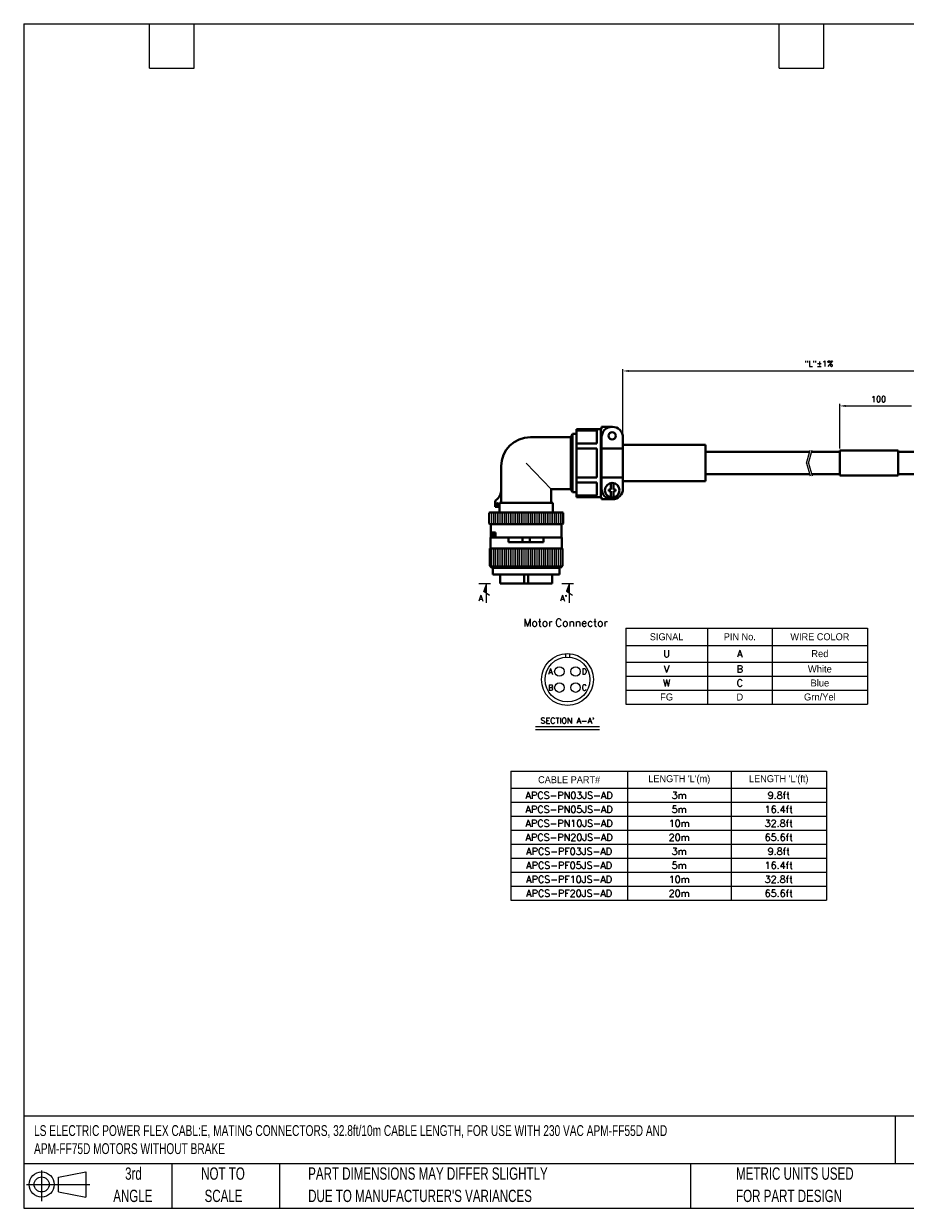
# Model space of a CAD drawing. Header units: millimetres. Extents: x 19 to 819, y 19 to 629.
# Tile 1 of 2: x 19 to 472, y 19 to 629. Entities that reach past the tile are written whole.
import ezdxf
from ezdxf.enums import TextEntityAlignment as Align

# ---------------------------------------------------------------- set-up
doc = ezdxf.new("R2010")
doc.units = ezdxf.units.MM
doc.header["$LTSCALE"] = 3
doc.layers.add('TEXT', color=140, linetype='Continuous')
doc.styles.add('GSG1', font='romans', dxfattribs={"bigfont": 'gsg1'})
doc.styles.add('SLDTEXTSTYLE0', font='TXT', dxfattribs={"width": 0.7})
pattern_1 = [(90, (-1168.9301, 202.7713), (-0.9525, 2e-16), [])]

# ---------------------------------------------------------------- blocks, each defined once
blk = doc.blocks.new('Block11')
at = {"color": 7, "linetype": 'Continuous', "lineweight": 18}
for p, q in [((7.77, 15.93), (7.77, 0)), ((16.44, 12.5), (30.53, 15.1)), ((16.44, 4.79), (16.44, 12.5)), ((30.53, 15.1), (30.53, 2.19)), ((0, 8.65), (32.62, 8.65)), ((16.44, 4.79), (30.53, 2.19))]:
    blk.add_line(p, q, dxfattribs=at)
for radius in [6.45, 3.86]:
    blk.add_circle((7.77, 8.65), radius, dxfattribs=at)
blk = doc.blocks.new('Block12')
at = {"color": 7, "linetype": 'Continuous'}
blk.add_blockref('Block11', (0, 0), dxfattribs=at)
blk = doc.blocks.new('SW_NOTE_0_3')
at = {"layer": 'TEXT', "color": 0, "char_height": 6.35, "attachment_point": 1, "style": 'SLDTEXTSTYLE0'}
for s, insert in [('PART DIMENSIONS MAY DIFFER SLIGHTLY', (0, 8.19)), ("DUE TO MANUFACTURER'S VARIANCES", (0, -3.28))]:
    blk.add_mtext(s, dxfattribs=dict(at, insert=insert))
blk = doc.blocks.new('SW_NOTE_0_4')
at = {"layer": 'TEXT', "color": 0, "char_height": 6.35, "attachment_point": 2, "style": 'SLDTEXTSTYLE0'}
for s, insert in [('NOT TO', (15.78, 8.19)), ('SCALE', (16.06, -3.28))]:
    blk.add_mtext(s, dxfattribs=dict(at, insert=insert))
blk = doc.blocks.new('SW_NOTE_0_5')
at = {"layer": 'TEXT', "color": 0, "char_height": 6.35, "attachment_point": 2, "style": 'SLDTEXTSTYLE0'}
for s, insert in [('3rd', (6.95, 8.19)), ('ANGLE', (6.65, -3.28))]:
    blk.add_mtext(s, dxfattribs=dict(at, insert=insert))
blk = doc.blocks.new('SW_NOTE_0_6')
at = {"layer": 'TEXT', "color": 0, "char_height": 6.35, "attachment_point": 1, "style": 'SLDTEXTSTYLE0'}
for s, insert in [('METRIC UNITS USED', (0, 8.19)), ('FOR PART DESIGN', (0, -3.28))]:
    blk.add_mtext(s, dxfattribs=dict(at, insert=insert))
blk = doc.blocks.new('*T21')
at = {"color": 0, "linetype": 'ByBlock', "lineweight": -2}
for p, q in [((0, 0), (162.31, 0)), ((0, 0), (0, -66.4)), ((60, 0), (60, -66.4)), ((113.29, 0), (113.29, -66.4)), ((162.31, 0), (162.31, -66.4)), ((0, -8.8), (162.31, -8.8)), ((0, -16), (162.31, -16)), ((0, -23.2), (162.31, -23.2)), ((0, -30.4), (162.31, -30.4)), ((0, -37.6), (162.31, -37.6)), ((0, -44.8), (162.31, -44.8)), ((0, -52), (162.31, -52)), ((0, -59.2), (162.31, -59.2)), ((0, -66.4), (162.31, -66.4))]:
    blk.add_line(p, q, dxfattribs=at)
at = {"color": 0, "lineweight": -3, "char_height": 3.6, "attachment_point": 5}
for s, insert, width in [('{\\fGulim|b0|i0|c0|p0;CABLE PART#}', (30, -4.4), 57.6), ("{\\fGulim|b0|i0|c0|p0;LENGTH 'L'(m)}", (86.64, -4.4), 50.8898), ("{\\fGulim|b0|i0|c0|p0;LENGTH 'L'(ft)}", (137.8, -4.4), 46.6242), ('{\\Fromans,gsg1|c0;\\C256;APCS-PN03JS-AD}', (30, -12.4), 57.6), ('{\\Fromans,gsg1|c0;3\\Fromans,gsg1|c129;m}', (86.64, -12.4), 50.8898), ('{\\Fromans,gsg1|c0;9\\Fromans,gsg1|c129;.\\Fromans,gsg1|c0;8ft}', (137.8, -12.4), 46.6242), ('{\\Fromans,gsg1|c0;\\C256;APCS-PN05JS-AD}', (30, -19.6), 57.6), ('{\\Fromans,gsg1|c0;5\\Fromans,gsg1|c129;m}', (86.64, -19.6), 50.8898), ('{\\Fromans,gsg1|c0;16\\Fromans,gsg1|c129;.\\Fromans,gsg1|c0;4ft}', (137.8, -19.6), 46.6242), ('{\\Fromans,gsg1|c0;\\C256;APCS-PN10JS-AD}', (30, -26.8), 57.6), ('{\\Fromans,gsg1|c0;10\\Fromans,gsg1|c129;m}', (86.64, -26.8), 50.8898), ('{\\Fromans,gsg1|c0;32\\Fromans,gsg1|c129;.\\Fromans,gsg1|c0;8ft}', (137.8, -26.8), 46.6242), ('{\\Fromans,gsg1|c0;\\C256;APCS-PN20JS-AD}', (30, -34), 57.6), ('{\\Fromans,gsg1|c0;20\\Fromans,gsg1|c129;m}', (86.64, -34), 50.8898), ('{\\Fromans,gsg1|c0;65\\Fromans,gsg1|c129;.\\Fromans,gsg1|c0;6ft}', (137.8, -34), 46.6242), ('{\\Fromans,gsg1|c0;\\C256;APCS-PF03JS-AD}', (30, -41.2), 57.6), ('{\\Fromans,gsg1|c0;3\\Fromans,gsg1|c129;m}', (86.64, -41.2), 50.8898), ('{\\Fromans,gsg1|c0;9\\Fromans,gsg1|c129;.\\Fromans,gsg1|c0;8ft}', (137.8, -41.2), 46.6242), ('{\\Fromans,gsg1|c0;\\C256;APCS-PF05JS-AD}', (30, -48.4), 57.6), ('{\\Fromans,gsg1|c0;5\\Fromans,gsg1|c129;m}', (86.64, -48.4), 50.8898), ('{\\Fromans,gsg1|c0;16\\Fromans,gsg1|c129;.\\Fromans,gsg1|c0;4ft}', (137.8, -48.4), 46.6242), ('{\\Fromans,gsg1|c0;\\C256;APCS-PF10JS-AD}', (30, -55.6), 57.6), ('{\\Fromans,gsg1|c0;10\\Fromans,gsg1|c129;m}', (86.64, -55.6), 50.8898), ('{\\Fromans,gsg1|c0;32\\Fromans,gsg1|c129;.\\Fromans,gsg1|c0;8ft}', (137.8, -55.6), 46.6242), ('{\\Fromans,gsg1|c0;\\C256;APCS-PF20JS-AD}', (30, -62.8), 57.6), ('{\\Fromans,gsg1|c0;20\\Fromans,gsg1|c129;m}', (86.64, -62.8), 50.8898), ('{\\Fromans,gsg1|c0;65\\Fromans,gsg1|c129;.\\Fromans,gsg1|c0;6ft}', (137.8, -62.8), 46.6242)]:
    blk.add_mtext(s, dxfattribs=dict(at, insert=insert, width=width))
blk = doc.blocks.new('*T22')
at = {"color": 0, "linetype": 'ByBlock', "lineweight": -2}
for p, q in [((0, 0), (124.32, 0)), ((0, 0), (0, -38.99)), ((41.98, 0), (41.98, -38.99)), ((75.3, 0), (75.3, -38.99)), ((124.32, 0), (124.32, -38.99)), ((0, -8.8), (124.32, -8.8)), ((0, -17.39), (124.32, -17.39)), ((0, -24.59), (124.32, -24.59)), ((0, -31.79), (124.32, -31.79)), ((0, -38.99), (124.32, -38.99))]:
    blk.add_line(p, q, dxfattribs=at)
at = {"color": 0, "lineweight": -3, "char_height": 3.6, "attachment_point": 5}
for s, insert, width in [('{\\fGulim|b0|i0|c0|p0;SIGNAL}', (20.99, -4.4), 39.5799), ('{\\fGulim|b0|i0|c0|p0;PIN No.}', (58.64, -4.4), 30.9175), ('{\\fGulim|b0|i0|c0|p0;WIRE COLOR}', (99.81, -4.4), 46.6242), ('{\\Fromans,gsg1|c0;U}', (20.99, -13.09), 39.5799), ('{\\Fromans,gsg1|c0;A}', (58.64, -13.09), 30.9175), ('Red', (99.81, -13.09), 46.6242), ('{\\Fromans,gsg1|c0;V}', (20.99, -20.99), 39.5799), ('{\\Fromans,gsg1|c0;B}', (58.64, -20.99), 30.9175), ('White', (99.81, -20.99), 46.6242), ('{\\Fromans,gsg1|c0;W}', (20.99, -28.19), 39.5799), ('{\\Fromans,gsg1|c0;C}', (58.64, -28.19), 30.9175), ('Blue', (99.81, -28.19), 46.6242), ('FG', (20.99, -35.39), 39.5799), ('D', (58.64, -35.39), 30.9175), ('Grn/Yel', (99.81, -35.39), 46.6242)]:
    blk.add_mtext(s, dxfattribs=dict(at, insert=insert, width=width))

msp = doc.modelspace()

# ---------------------------------------------------------------- hatches: boundary and pattern name
at = {"lineweight": 15}
h = msp.add_hatch(dxfattribs=at)
h.set_pattern_fill('ANSI31', color=250, scale=0.3, angle=45)
h.set_pattern_definition(pattern_1)
h.paths.add_polyline_path([(258.76, 377.16), (258.46, 376.86), (258.46, 371.46), (258.76, 371.16), (296.16, 371.16), (296.46, 371.46), (296.46, 376.86), (296.16, 377.16)])
h = msp.add_hatch(dxfattribs=at)
h.set_pattern_fill('ANSI31', color=250, scale=0.3, angle=45)
h.set_pattern_definition(pattern_1)
h.paths.add_polyline_path([(295.11, 348.66), (296.11, 349.66), (296.11, 358.66), (258.8, 358.66), (258.8, 349.66), (259.8, 348.66)])
at = {"linetype": 'Continuous', "lineweight": 15}
h = msp.add_hatch(dxfattribs=at)
h.set_pattern_fill('ANSI31', color=250, scale=2, angle=90)
h.set_pattern_definition([(135, (513.40406, 82.34952), (-0.1767767, -0.1767767), [])])
h.paths.add_polyline_path([(257.12, 340.56), (255.62, 336.56), (257.12, 335.56)])
h = msp.add_hatch(dxfattribs=at)
h.set_pattern_fill('ANSI31', color=250, scale=2, angle=90)
h.set_pattern_definition([(135, (556.07406, 82.34952), (-0.1767767, -0.1767767), [])])
h.paths.add_polyline_path([(299.79, 340.56), (298.29, 336.56), (299.79, 335.56)])

# ---------------------------------------------------------------- linework, layer by layer
at = {"color": 250, "lineweight": 15}
for p, q in [((327.22, 416.7), (327.22, 450.95)), ((330.22, 449.95), (525.72, 449.95)), ((438.72, 410), (438.72, 432.95)), ((441.72, 431.95), (475.72, 431.95)), ((277.46, 402.55), (290.26, 389.2)), ((258.46, 376.86), (296.46, 376.86)), ((258.46, 371.46), (296.46, 371.46)), ((258.8, 349.66), (296.11, 349.66)), ((253.12, 340.56), (259.12, 340.56)), ((257.12, 340.56), (255.62, 336.56)), ((255.62, 336.56), (258.62, 334.56)), ((257.12, 330.56), (257.12, 340.56)), ((295.79, 340.56), (301.79, 340.56)), ((299.79, 340.56), (298.29, 336.56)), ((298.29, 336.56), (301.29, 334.56)), ((299.79, 330.56), (299.79, 340.56)), ((297.72, 304.44), (297.72, 302.64)), ((299.72, 304.44), (299.72, 302.64)), ((282.22, 267), (315.22, 267)), ((282.22, 265.5), (315.22, 265.5))]:
    msp.add_line(p, q, dxfattribs=at)
at = {"color": 250, "lineweight": 40}
for p, q in [((316.22, 421.2), (321.72, 421.2)), ((316.22, 420.05), (316.22, 421.2)), ((300.39, 415.9), (279.66, 415.9)), ((300.39, 415.95), (301.39, 417.55)), ((300.39, 389.15), (300.39, 415.95)), ((301.39, 417.55), (303.39, 417.55)), ((301.39, 387.55), (301.39, 417.55)), ((303.39, 420.05), (303.39, 385.05)), ((303.39, 420.05), (316.22, 420.05)), ((303.39, 419.25), (313.89, 419.25)), ((313.89, 419.25), (313.89, 412.56)), ((315.89, 420.05), (315.89, 385.05)), ((316.22, 415.7), (316.22, 389.39)), ((327.22, 415.7), (327.22, 389.39)), ((313.89, 412.56), (303.39, 412.56)), ((313.89, 409.97), (303.39, 409.97)), ((313.89, 409.97), (313.89, 395.13)), ((327.22, 410.05), (316.22, 410.05)), ((369.72, 411.95), (327.22, 411.95)), ((369.72, 411.95), (369.72, 393.15)), ((438.72, 409), (438.72, 396.1)), ((438.72, 409), (468.72, 409)), ((468.72, 409), (468.72, 396.1)), ((369.72, 408.3), (423.36, 408.3)), ((424.36, 408.3), (438.72, 408.3)), ((468.72, 408.3), (478.72, 408.3)), ((264.66, 400.9), (264.66, 382.16)), ((369.72, 396.8), (423.36, 396.8)), ((424.36, 396.8), (438.72, 396.8)), ((468.72, 396.8), (478.72, 396.8)), ((313.89, 395.13), (303.39, 395.13)), ((313.89, 392.53), (303.39, 392.53)), ((313.89, 392.53), (313.89, 385.85)), ((327.22, 395.05), (316.22, 395.05)), ((321.07, 392.24), (321.07, 389)), ((322.37, 392.24), (322.37, 389)), ((369.72, 393.15), (327.22, 393.15)), ((438.72, 396.1), (468.72, 396.1)), ((290.26, 389.2), (290.26, 382.16)), ((300.39, 389.2), (290.26, 389.2)), ((300.39, 389.15), (301.39, 387.55)), ((303.39, 387.55), (301.39, 387.55)), ((303.39, 385.85), (313.89, 385.85)), ((303.39, 385.05), (316.22, 385.05)), ((316.22, 385.05), (316.22, 383.89)), ((319.97, 389), (321.07, 389)), ((319.97, 389), (319.97, 388.1)), ((319.97, 388.1), (321.07, 388.1)), ((321.07, 388.1), (321.07, 384.85)), ((322.37, 389), (323.47, 389)), ((322.37, 388.1), (322.37, 384.85)), ((322.37, 388.1), (323.47, 388.1)), ((323.47, 389), (323.47, 388.1)), ((261.56, 379.96), (261.56, 382.65)), ((263.76, 379.96), (261.56, 379.96)), ((263.76, 382.16), (291.16, 382.16)), ((263.76, 382.16), (263.76, 377.16)), ((291.16, 382.16), (291.16, 377.16)), ((316.22, 383.89), (321.72, 383.89)), ((258.46, 376.86), (258.76, 377.16)), ((258.46, 371.46), (258.46, 376.86)), ((258.76, 377.16), (296.16, 377.16)), ((296.16, 377.16), (296.46, 376.86)), ((296.46, 371.46), (296.46, 376.86)), ((258.46, 371.46), (258.76, 371.16)), ((258.76, 371.16), (296.16, 371.16)), ((259.26, 371.16), (259.26, 364.26)), ((259.26, 366.76), (261.76, 366.76)), ((261.76, 366.76), (261.76, 364.26)), ((295.66, 371.16), (295.66, 364.26)), ((296.16, 371.16), (296.46, 371.46)), ((259.06, 364.26), (295.86, 364.26)), ((259.06, 364.26), (259.06, 358.66)), ((268.46, 364.26), (268.46, 361.76)), ((268.46, 361.76), (286.46, 361.76)), ((275.61, 364.26), (275.61, 361.76)), ((279.31, 364.26), (279.31, 361.76)), ((286.46, 364.26), (286.46, 361.76)), ((295.86, 364.26), (295.86, 358.66)), ((258.8, 358.66), (296.11, 358.66)), ((258.8, 349.66), (258.8, 358.66)), ((296.11, 349.66), (296.11, 358.66)), ((258.8, 349.66), (259.8, 348.66)), ((259.8, 348.66), (295.11, 348.66)), ((260.26, 345.16), (260.26, 348.66)), ((294.66, 345.16), (294.66, 348.66)), ((295.11, 348.66), (296.11, 349.66)), ((260.26, 345.16), (294.66, 345.16)), ((264.12, 340.56), (264.12, 345.16)), ((276.46, 345.16), (276.46, 340.56)), ((278.46, 345.16), (278.46, 340.56)), ((290.79, 340.56), (290.79, 345.16)), ((264.12, 340.56), (290.79, 340.56))]:
    msp.add_line(p, q, dxfattribs=at)
at = {"color": 250, "linetype": 'Continuous', "lineweight": 15, "ltscale": 10}
for p, q in [((421.72, 402.55), (423.61, 409.16)), ((422.72, 402.55), (424.61, 409.16)), ((421.72, 402.55), (423.61, 395.93)), ((422.72, 402.55), (424.61, 395.93))]:
    msp.add_line(p, q, dxfattribs=at)
at = {"color": 250, "lineweight": 40}
for centre, radius in [((321.72, 416.55), 1.85), ((321.72, 388.55), 3.75), ((262.66, 381.26), 0.6), ((260.51, 365.51), 0.6)]:
    msp.add_circle(centre, radius, dxfattribs=at)
at = {"color": 250, "lineweight": 15}
for centre, radius in [((298.72, 291.15), 13.34), ((298.72, 291.15), 11.54), ((294.57, 295.3), 2.45), ((302.87, 295.3), 2.45), ((294.57, 287), 2.45), ((302.87, 287), 2.45)]:
    msp.add_circle(centre, radius, dxfattribs=at)
at = {"color": 250, "lineweight": 40}
for centre, radius, start, end in [((321.72, 415.7), 5.5, 0, 180), ((279.66, 400.9), 15, 90, 180), ((257.66, 388.97), 7, 307.77049, 0), ((321.72, 389.39), 5.5, 180, 0), ((262.56, 382.65), 1, 127.77049, 180)]:
    msp.add_arc(centre, radius, start, end, dxfattribs=at)
at = {"color": 250}
for points in [[(330.22, 450.45), (330.22, 449.45), (327.22, 449.95)], [(441.72, 432.45), (441.72, 431.45), (438.72, 431.95)]]:
    msp.add_solid(points, dxfattribs=at)
at = {"layer": 'TEXT'}
for p, q in [((19.05, 628.65), (819.15, 628.65)), ((19.05, 628.65), (19.05, 19.05)), ((83.82, 605.79), (83.82, 628.65)), ((106.68, 605.79), (106.68, 628.65)), ((407.67, 605.79), (407.67, 628.65)), ((430.53, 605.79), (430.53, 628.65)), ((83.82, 605.79), (106.68, 605.79)), ((407.67, 605.79), (430.53, 605.79)), ((819.15, 66.38), (19.05, 66.38)), ((467.28, 66.38), (467.28, 41.91)), ((819.15, 41.91), (19.05, 41.91)), ((95.25, 41.91), (95.25, 19.05)), ((150.63, 41.91), (150.63, 19.05)), ((361.94, 41.91), (361.94, 19.05)), ((19.05, 19.05), (819.15, 19.05))]:
    msp.add_line(p, q, dxfattribs=at)

# ---------------------------------------------------------------- block references
for name, p in [('*T22', (328.72, 317.55)), ('*T21', (269.57, 243.99))]:
    msp.add_blockref(name, p)
for name, p in [('Block12', (20.51, 22.66)), ('SW_NOTE_0_5', (68.54, 31.91)), ('SW_NOTE_0_4', (105.77, 31.91)), ('SW_NOTE_0_3', (165.36, 31.91)), ('SW_NOTE_0_6', (385.44, 31.91))]:
    msp.add_blockref(name, p, dxfattribs=at)

# ---------------------------------------------------------------- texts
at = {"color": 250, "lineweight": 15, "style": 'GSG1'}
for s, p in [('A', (254.12, 333.06)), ("A'", (296.79, 333.06))]:
    msp.add_text(s, height=3, dxfattribs=at).set_placement(p, align=Align.MIDDLE_CENTER)
at = {"color": 250, "lineweight": 15, "char_height": 3, "attachment_point": 5, "style": 'GSG1'}
for s, insert in [('\\A1;"L"%%P1%', (427.97, 453.73)), ('\\A1;100 ', (458.72, 435.45))]:
    msp.add_mtext(s, dxfattribs=dict(at, insert=insert))
at = {"color": 250, "lineweight": -3, "insert": (297.76, 320.4), "char_height": 4, "width": 70, "attachment_point": 5, "style": 'GSG1'}
msp.add_mtext('Motor{\\fGulim|b0|i0|c129|p0; }Connector', dxfattribs=at)
at = {"color": 250, "lineweight": 15, "char_height": 3, "attachment_point": 5, "style": 'GSG1'}
for s, insert, width in [('A', (290.07, 295.3), 3.6), ('D', (307.37, 295.3), 3.6), ('B', (290.07, 287), 3.6), ('C', (307.37, 287), 3.6), ("SECTION A-A'", (298.72, 270), 37.5)]:
    msp.add_mtext(s, dxfattribs=dict(at, insert=insert, width=width))
at = {"layer": 'TEXT', "insert": (24.36, 61.83), "char_height": 5.57052, "attachment_point": 1, "style": 'SLDTEXTSTYLE0'}
msp.add_mtext('LS ELECTRIC POWER FLEX CABL:E, MATING CONNECTORS, 32.8ft/10m CABLE LENGTH, FOR USE WITH 230 VAC APM-FF55D AND \\PAPM-FF75D MOTORS WITHOUT BRAKE', dxfattribs=at)

doc.saveas('drawing.dxf')
